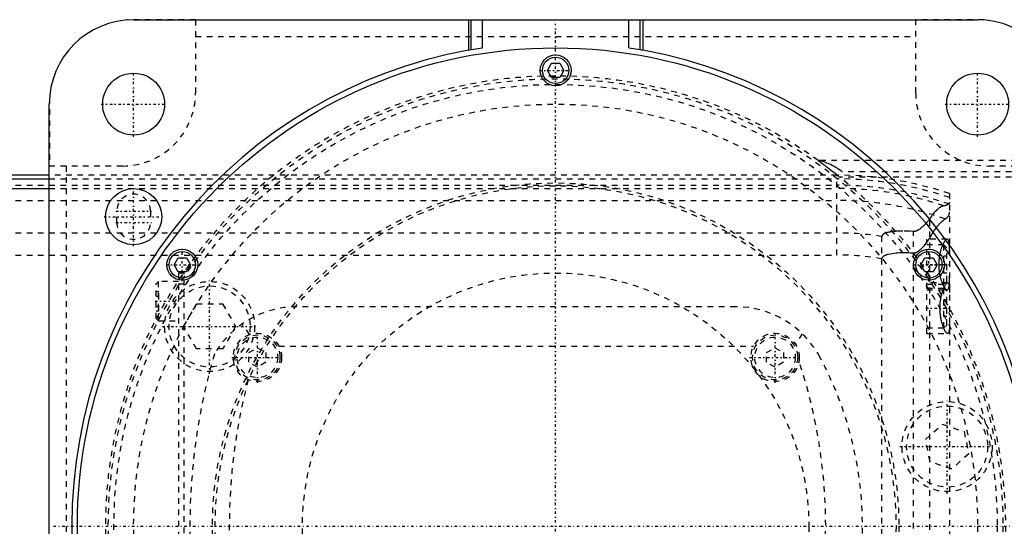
# Model space of a CAD drawing. Extents: x -502 to 168, y -90 to 90.
# Tile 8 of 9: x -95 to 80, y 0 to 90. Entities that reach past the tile are written whole.
import ezdxf

# ---------------------------------------------------------------- set-up
doc = ezdxf.new("R2010")
doc.units = 0
doc.linetypes.add('CENTER', pattern=[1.5, 0.45, -0.5, 0.05, -0.5])
doc.linetypes.add('DASHED', pattern=[2, 1, -1])
for name, color, linetype in [('AM_0', 7, 'CONTINUOUS'), ('AM_3', 7, 'DASHED'), ('AM_7', 7, 'CENTER')]:
    doc.layers.add(name, color=color, linetype=linetype)

msp = doc.modelspace()

# ---------------------------------------------------------------- linework, layer by layer
at = {"layer": 'AM_0', "color": 7, "linetype": 'CONTINUOUS'}
for p, q in [((-75, 90), (75, 90)), ((-15.5, 90), (-15.5, 84.59)), ((-15, 84.68), (-15, 90)), ((-13, 85.01), (-13, 90)), ((13, 85.01), (13, 90)), ((15, 84.68), (15, 90)), ((15.5, 90), (15.5, 84.59)), ((-15.5, 84.59), (-15, 84.68)), ((-15, 84.68), (-13, 85.01)), ((13, 85.01), (15, 84.68)), ((15, 84.68), (15.5, 84.59)), ((-1.44, 81), (-0.72, 82.25)), ((-0.72, 82.25), (0.72, 82.25)), ((0.72, 82.25), (1.44, 81)), ((-0.72, 79.75), (-1.44, 81)), ((1.44, 81), (0.72, 79.75)), ((0.72, 79.75), (-0.72, 79.75)), ((-90, -75), (-90, 75)), ((-90, 62.39), (-240, 62.39)), ((-234.3, 61.72), (-90, 61.72)), ((-172.31, 60.02), (-90, 60.02)), ((-67.79, 46.46), (-67.07, 47.71)), ((-67.07, 47.71), (-65.63, 47.71)), ((-65.63, 47.71), (-64.91, 46.46)), ((64.91, 46.46), (65.63, 47.71)), ((65.63, 47.71), (67.07, 47.71)), ((67.07, 47.71), (67.79, 46.46)), ((-67.07, 45.21), (-67.79, 46.46)), ((-64.91, 46.46), (-65.63, 45.21)), ((65.63, 45.21), (64.91, 46.46)), ((67.79, 46.46), (67.07, 45.21)), ((-65.63, 45.21), (-67.07, 45.21)), ((67.07, 45.21), (65.63, 45.21))]:
    msp.add_line(p, q, dxfattribs=at)
for centre, radius in [((0, 0), 85), ((0, 81), 2.75), ((0, 81), 2.35), ((-75, 75), 5.5), ((75, 75), 5.5), ((-75, 55), 5), ((-66.35, 46.46), 2.75), ((66.35, 46.46), 2.75), ((-66.35, 46.46), 2.35), ((66.35, 46.46), 2.35)]:
    msp.add_circle(centre, radius, dxfattribs=at)
for centre, radius, start, end in [((-75, 75), 15, 90, 180), ((75, 75), 15, 0, 90), ((0, 0), 86, 100.3833, 259.6167), ((0, 0), 86, 280.3833, 79.6167)]:
    msp.add_arc(centre, radius, start, end, dxfattribs=at)
at = {"layer": 'AM_3', "color": 6, "linetype": 'DASHED'}
for p, q in [((-64, 89.96), (-76.12, 89.96)), ((-64, 89.96), (-64, 77)), ((76.12, 89.96), (64, 89.96)), ((64, 77), (64, 89.96)), ((-64, 87), (64, 87)), ((-89.96, 76.12), (-89.96, 64)), ((90, 65), (46.64, 65)), ((-77, 64), (-89.96, 64)), ((-87, 64), (-87, -64)), ((125, 63), (50.91, 63)), ((89.96, 64), (77, 64)), ((50, 62.39), (-90, 62.39)), ((-90, 61.72), (50, 61.72)), ((50, 48.19), (50, 62.39)), ((125, 62), (50.56, 62)), ((-240, 60.6), (50, 60.6)), ((-90, 60.02), (50, 60.02)), ((-240, 57.89), (50, 57.89)), ((70, 59.1), (70, -59.1)), ((-78, 54), (-78, 56)), ((-72, 56), (-72, 54)), ((66.48, -54.6), (66.48, 54.6)), ((-240, 52.11), (50, 52.11)), ((58, -51.49), (58, 51.49)), ((63.58, -52.38), (63.58, 52.38)), ((69.59, 51), (66, 51)), ((66, 34.25), (66, 51)), ((69, 50), (66, 50)), ((69.5, 49.5), (69, 50)), ((69, 43), (69, 50)), ((69.5, 43.5), (69.5, 49.5)), ((-240, 48.19), (50, 48.19)), ((69.5, 48), (69, 48)), ((69.5, 46.5), (69, 46.5)), ((-67, 45), (-67, -45)), ((-66, 45), (-67, 45)), ((-66, -45.21), (-66, 45.21)), ((69.5, 45), (69, 45)), ((-70.6, 43.5), (-71, 43.1)), ((-71, 36.9), (-71, 43.1)), ((-67, 43.5), (-70.6, 43.5)), ((-70.6, 36.5), (-70.6, 43.5)), ((-66, 43), (-67, 43)), ((69.69, 43.25), (66, 43.25)), ((66, 43), (69, 43)), ((69, 42.25), (66, 42.25)), ((66, 42), (69.59, 42)), ((69, 43), (69.5, 43.5)), ((69.5, 41.75), (69, 42.25)), ((69, 35.25), (69, 42.25)), ((-71, 41.73), (-70.5, 41.73)), ((-71, 40.87), (-70.5, 40.87)), ((-70.5, 38.27), (-70.5, 41.73)), ((69.5, 40.25), (69, 40.25)), ((69.5, 35.75), (69.5, 41.75)), ((-71, 39.13), (-70.5, 39.13)), ((-66.11, 35.5), (-63.8, 39.5)), ((-63.8, 39.5), (-59.18, 39.5)), ((-59.18, 39.5), (-56.87, 35.5)), ((32, 39), (-46, 39)), ((69.5, 38.75), (69, 38.75)), ((-71, 38.27), (-70.5, 38.27)), ((-71, 36.9), (-70.6, 36.5)), ((69.5, 37.25), (69, 37.25)), ((-70.6, 36.5), (-67, 36.5)), ((-63.8, 31.5), (-66.11, 35.5)), ((-56.87, 35.5), (-59.18, 31.5)), ((-54.39, 34.07), (-55.72, 35.94)), ((66, 35.25), (69, 35.25)), ((69, 35.25), (69.5, 35.75)), ((43.84, 34.2), (42.58, 32.38)), ((66, 34.25), (69.69, 34.25)), ((-59.18, 31.5), (-63.8, 31.5)), ((-54.5, 30.87), (-53, 31.73)), ((-53, 31.73), (-51.5, 30.87)), ((-49.19, 32), (35.19, 32)), ((37.5, 30.87), (39, 31.73)), ((39, 31.73), (40.5, 30.87)), ((-54.5, 29.13), (-54.5, 30.87)), ((-51.5, 30.87), (-51.5, 29.13)), ((37.5, 29.13), (37.5, 30.87)), ((40.5, 30.87), (40.5, 29.13)), ((-53, 28.27), (-54.5, 29.13)), ((-51.5, 29.13), (-53, 28.27)), ((39, 28.27), (37.5, 29.13)), ((40.5, 29.13), (39, 28.27)), ((65.74, 15.44), (68.77, 18.12)), ((68.77, 18.12), (72.6, 16.83)), ((72.6, 16.83), (73.41, 12.87)), ((66.55, 11.48), (65.74, 15.44)), ((73.41, 12.87), (70.38, 10.19)), ((70.38, 10.19), (66.55, 11.48))]:
    msp.add_line(p, q, dxfattribs=at)
for points in [[(46.64, 65, 0), (46.64, 65, 0), (46.64, 65, 0), (46.64, 65, 0), (46.64, 65, 0), (46.65, 64.99, 0), (46.65, 64.99, 0), (46.66, 64.98, 0), (46.67, 64.98, 0), (46.68, 64.97, 0), (46.69, 64.96, 0), (46.69, 64.96, 0), (46.7, 64.95, 0), (46.71, 64.94, 0), (46.73, 64.93, 0), (46.75, 64.92, 0), (46.76, 64.91, 0), (46.78, 64.9, 0), (46.79, 64.89, 0), (46.8, 64.88, 0), (46.82, 64.87, 0), (46.84, 64.85, 0), (46.86, 64.84, 0), (46.87, 64.83, 0), (46.89, 64.82, 0), (46.92, 64.8, 0), (46.93, 64.79, 0), (46.94, 64.78, 0), (46.97, 64.76, 0), (47, 64.74, 0), (47.03, 64.72, 0), (47.06, 64.7, 0), (47.09, 64.68, 0), (47.1, 64.66, 0), (47.12, 64.65, 0), (47.15, 64.63, 0), (47.18, 64.61, 0), (47.21, 64.58, 0), (47.25, 64.56, 0), (47.28, 64.53, 0), (47.3, 64.52, 0), (47.32, 64.51, 0), (47.35, 64.48, 0), (47.39, 64.45, 0), (47.43, 64.43, 0), (47.46, 64.4, 0), (47.5, 64.37, 0), (47.52, 64.36, 0), (47.54, 64.34, 0), (47.58, 64.32, 0), (47.61, 64.29, 0), (47.65, 64.26, 0), (47.69, 64.23, 0), (47.73, 64.2, 0), (47.75, 64.19, 0), (47.77, 64.17, 0), (47.81, 64.14, 0), (47.85, 64.12, 0), (47.98, 64.01, 0), (48.11, 63.92, 0), (48.23, 63.83, 0), (48.49, 63.63, 0), (48.76, 63.42, 0), (49.04, 63.21, 0), (49.32, 62.99, 0), (49.6, 62.77, 0), (49.74, 62.66, 0), (49.88, 62.55, 0), (50.15, 62.33, 0), (50.42, 62.11, 0), (50.56, 62, 0)], [(50.91, 63, 0), (50.89, 63.02, 0), (50.85, 63.05, 0), (50.81, 63.08, 0), (50.79, 63.09, 0), (50.77, 63.11, 0), (50.73, 63.14, 0), (50.69, 63.17, 0), (50.54, 63.28, 0), (50.29, 63.45, 0), (50.16, 63.53, 0), (50.03, 63.61, 0), (49.77, 63.77, 0), (49.51, 63.91, 0), (49.24, 64.05, 0), (48.97, 64.19, 0), (48.71, 64.31, 0), (48.58, 64.37, 0), (48.45, 64.43, 0), (48.2, 64.54, 0), (47.97, 64.63, 0), (47.74, 64.72, 0), (47.62, 64.77, 0), (47.58, 64.78, 0), (47.55, 64.79, 0), (47.53, 64.8, 0), (47.51, 64.81, 0), (47.48, 64.82, 0), (47.45, 64.83, 0), (47.42, 64.84, 0), (47.38, 64.85, 0), (47.35, 64.86, 0), (47.34, 64.87, 0), (47.32, 64.87, 0), (47.29, 64.88, 0), (47.26, 64.89, 0), (47.24, 64.9, 0), (47.23, 64.9, 0), (47.2, 64.91, 0), (47.17, 64.92, 0), (47.15, 64.93, 0), (47.14, 64.93, 0), (47.11, 64.94, 0), (47.08, 64.95, 0), (47.05, 64.95, 0), (47.03, 64.96, 0), (47, 64.97, 0), (46.99, 64.97, 0), (46.98, 64.97, 0), (46.95, 64.98, 0), (46.93, 64.98, 0), (46.91, 64.99, 0), (46.89, 64.99, 0), (46.87, 65, 0), (46.86, 65, 0), (46.85, 65, 0), (46.83, 65, 0), (46.82, 65, 0), (46.81, 65, 0)], [(69.01, 56.93, 0), (68.95, 56.92, 0), (68.84, 56.89, 0), (68.72, 56.85, 0), (68.66, 56.82, 0), (68.59, 56.8, 0), (68.46, 56.73, 0), (68.33, 56.65, 0), (68.19, 56.55, 0), (68.05, 56.45, 0), (67.91, 56.33, 0), (67.83, 56.27, 0), (67.76, 56.2, 0), (67.61, 56.06, 0), (67.46, 55.9, 0), (67.3, 55.73, 0), (67.15, 55.55, 0), (67, 55.36, 0), (66.92, 55.26, 0), (66.85, 55.16, 0), (66.7, 54.94, 0), (66.55, 54.72, 0), (66.48, 54.6, 0)], [(70, 57.58, 0), (70, 57.55, 0), (69.99, 57.5, 0), (69.98, 57.45, 0), (69.97, 57.43, 0), (69.96, 57.4, 0), (69.94, 57.36, 0), (69.91, 57.31, 0), (69.88, 57.27, 0), (69.83, 57.23, 0), (69.79, 57.19, 0), (69.76, 57.17, 0), (69.73, 57.15, 0), (69.67, 57.12, 0), (69.6, 57.09, 0), (69.53, 57.06, 0), (69.45, 57.03, 0), (69.36, 57, 0), (69.32, 56.99, 0), (69.27, 56.98, 0), (69.17, 56.96, 0), (69.06, 56.94, 0), (69.01, 56.93, 0)], [(66.48, 54.6, 0), (66.4, 54.51, 0), (66.26, 54.32, 0), (66.11, 54.14, 0), (66.03, 54.06, 0), (65.95, 53.97, 0), (65.8, 53.8, 0), (65.64, 53.63, 0), (65.49, 53.48, 0), (65.33, 53.33, 0), (65.18, 53.18, 0), (65.1, 53.12, 0), (65.02, 53.05, 0), (64.87, 52.93, 0), (64.72, 52.81, 0), (64.57, 52.7, 0), (64.47, 52.64, 0), (64.44, 52.63, 0), (64.42, 52.61, 0), (64.4, 52.6, 0), (64.39, 52.6, 0), (64.36, 52.58, 0), (64.33, 52.57, 0), (64.3, 52.55, 0), (64.28, 52.54, 0), (64.25, 52.52, 0), (64.23, 52.52, 0), (64.22, 52.51, 0), (64.19, 52.5, 0), (64.16, 52.48, 0), (64.14, 52.48, 0), (64.13, 52.47, 0), (64.1, 52.46, 0), (64.07, 52.45, 0), (64.05, 52.44, 0), (64.04, 52.44, 0), (64.01, 52.43, 0), (63.98, 52.42, 0), (63.95, 52.41, 0), (63.92, 52.4, 0), (63.88, 52.4, 0), (63.87, 52.39, 0), (63.85, 52.39, 0), (63.82, 52.39, 0), (63.79, 52.38, 0), (63.76, 52.38, 0), (63.73, 52.38, 0), (63.69, 52.38, 0), (63.68, 52.38, 0), (63.66, 52.38, 0), (63.63, 52.38, 0), (63.6, 52.38, 0), (63.58, 52.38, 0)], [(66.48, 51.17, 0), (66.55, 51.33, 0), (66.72, 51.62, 0), (66.88, 51.91, 0), (66.97, 52.04, 0), (67.05, 52.18, 0), (67.22, 52.44, 0), (67.39, 52.68, 0), (67.56, 52.91, 0), (67.72, 53.13, 0), (67.89, 53.34, 0), (67.97, 53.44, 0), (68.05, 53.53, 0), (68.21, 53.71, 0), (68.37, 53.87, 0), (68.52, 54.02, 0), (68.66, 54.16, 0), (68.8, 54.28, 0), (68.87, 54.34, 0), (68.94, 54.39, 0), (69.06, 54.49, 0), (69.18, 54.57, 0), (69.24, 54.6, 0)], [(69.24, 54.6, 0), (69.28, 54.63, 0), (69.37, 54.68, 0), (69.44, 54.73, 0), (69.48, 54.76, 0), (69.51, 54.79, 0), (69.58, 54.85, 0), (69.64, 54.91, 0), (69.7, 54.97, 0), (69.75, 55.03, 0), (69.79, 55.1, 0), (69.82, 55.13, 0), (69.84, 55.16, 0), (69.87, 55.23, 0), (69.9, 55.3, 0), (69.93, 55.37, 0), (69.95, 55.44, 0), (69.97, 55.51, 0), (69.98, 55.55, 0), (69.99, 55.58, 0), (69.99, 55.66, 0), (70, 55.74, 0), (70, 55.78, 0)], [(59.83, 52.35, 0), (59.77, 52.34, 0), (59.65, 52.32, 0), (59.53, 52.3, 0), (59.47, 52.29, 0), (59.41, 52.28, 0), (59.29, 52.26, 0), (59.17, 52.23, 0), (59.06, 52.21, 0), (58.94, 52.18, 0), (58.83, 52.14, 0), (58.78, 52.13, 0), (58.72, 52.11, 0), (58.61, 52.07, 0), (58.5, 52.02, 0), (58.44, 51.99, 0), (58.42, 51.99, 0), (58.4, 51.98, 0), (58.39, 51.97, 0), (58.38, 51.97, 0), (58.37, 51.96, 0), (58.35, 51.95, 0), (58.33, 51.94, 0), (58.31, 51.93, 0), (58.3, 51.92, 0), (58.29, 51.91, 0), (58.28, 51.91, 0), (58.26, 51.89, 0), (58.25, 51.88, 0), (58.23, 51.87, 0), (58.22, 51.86, 0), (58.2, 51.85, 0), (58.2, 51.84, 0), (58.19, 51.84, 0), (58.17, 51.83, 0), (58.16, 51.81, 0), (58.15, 51.81, 0), (58.15, 51.8, 0), (58.13, 51.78, 0), (58.12, 51.77, 0), (58.11, 51.76, 0), (58.1, 51.75, 0), (58.09, 51.74, 0), (58.08, 51.72, 0), (58.07, 51.71, 0), (58.06, 51.69, 0), (58.05, 51.67, 0), (58.04, 51.66, 0), (58.04, 51.66, 0), (58.03, 51.64, 0), (58.02, 51.62, 0), (58.02, 51.6, 0), (58.01, 51.58, 0), (58.01, 51.56, 0), (58, 51.55, 0), (58, 51.54, 0), (58, 51.52, 0), (58, 51.5, 0), (58, 51.49, 0)], [(63.58, 52.38, 0), (62.94, 52.42, 0), (61.68, 52.45, 0), (60.96, 52.44, 0), (60.76, 52.43, 0), (60.56, 52.42, 0), (60.46, 52.41, 0), (60.36, 52.4, 0), (60.15, 52.38, 0), (59.94, 52.36, 0), (59.83, 52.35, 0)], [(63.58, 48.57, 0), (63.6, 48.57, 0), (63.63, 48.57, 0), (63.67, 48.57, 0), (63.68, 48.57, 0), (63.7, 48.57, 0), (63.73, 48.57, 0), (63.76, 48.57, 0), (63.8, 48.58, 0), (63.83, 48.58, 0), (63.86, 48.59, 0), (63.88, 48.59, 0), (63.9, 48.6, 0), (63.93, 48.61, 0), (63.96, 48.62, 0), (63.99, 48.63, 0), (64.02, 48.64, 0), (64.06, 48.65, 0), (64.07, 48.66, 0), (64.09, 48.66, 0), (64.12, 48.68, 0), (64.15, 48.69, 0), (64.16, 48.7, 0), (64.18, 48.71, 0), (64.21, 48.72, 0), (64.24, 48.74, 0), (64.25, 48.74, 0), (64.27, 48.75, 0), (64.3, 48.77, 0), (64.32, 48.79, 0), (64.35, 48.8, 0), (64.38, 48.82, 0), (64.41, 48.84, 0), (64.42, 48.85, 0), (64.44, 48.86, 0), (64.47, 48.88, 0), (64.49, 48.9, 0), (64.59, 48.97, 0), (64.74, 49.1, 0), (64.9, 49.23, 0), (65.05, 49.38, 0), (65.13, 49.46, 0), (65.21, 49.54, 0), (65.37, 49.71, 0), (65.53, 49.9, 0), (65.69, 50.09, 0), (65.84, 50.28, 0), (66, 50.48, 0), (66.07, 50.58, 0), (66.14, 50.68, 0), (66.28, 50.88, 0), (66.41, 51.07, 0), (66.48, 51.17, 0)], [(69.59, 51, 0), (69.58, 51, 0), (69.55, 51, 0), (69.52, 50.99, 0), (69.51, 50.98, 0), (69.49, 50.98, 0), (69.46, 50.96, 0), (69.43, 50.94, 0), (69.4, 50.92, 0), (69.37, 50.9, 0), (69.33, 50.87, 0), (69.32, 50.85, 0), (69.3, 50.83, 0), (69.26, 50.8, 0), (69.23, 50.75, 0), (69.19, 50.71, 0), (69.16, 50.66, 0), (69.12, 50.61, 0), (69.1, 50.58, 0), (69.08, 50.55, 0), (69.05, 50.49, 0), (69.01, 50.43, 0), (68.99, 50.4, 0), (68.97, 50.37, 0), (68.93, 50.3, 0), (68.9, 50.23, 0), (68.88, 50.19, 0), (68.86, 50.15, 0), (68.82, 50.08, 0), (68.78, 50, 0), (68.75, 49.91, 0), (68.71, 49.83, 0), (68.68, 49.74, 0), (68.66, 49.7, 0), (68.64, 49.66, 0), (68.61, 49.57, 0), (68.58, 49.47, 0), (68.54, 49.38, 0), (68.51, 49.27, 0), (68.48, 49.17, 0), (68.46, 49.12, 0), (68.45, 49.07, 0), (68.42, 48.96, 0), (68.39, 48.84, 0), (68.36, 48.73, 0), (68.33, 48.61, 0), (68.3, 48.49, 0), (68.29, 48.43, 0), (68.28, 48.37, 0), (68.25, 48.25, 0), (68.23, 48.13, 0), (68.21, 48, 0), (68.19, 47.87, 0), (68.17, 47.74, 0), (68.16, 47.68, 0), (68.15, 47.61, 0), (68.14, 47.48, 0), (68.13, 47.35, 0), (68.12, 47.22, 0), (68.11, 47.09, 0), (68.1, 46.96, 0), (68.1, 46.89, 0), (68.09, 46.83, 0), (68.09, 46.69, 0), (68.09, 46.56, 0), (68.09, 46.5, 0), (68.09, 46.44, 0), (68.09, 46.31, 0), (68.09, 46.17, 0), (68.1, 46.11, 0), (68.1, 46.04, 0), (68.11, 45.91, 0), (68.12, 45.78, 0), (68.13, 45.65, 0), (68.14, 45.52, 0), (68.15, 45.39, 0), (68.16, 45.32, 0), (68.17, 45.26, 0), (68.19, 45.13, 0), (68.21, 45, 0), (68.23, 44.87, 0), (68.25, 44.75, 0), (68.28, 44.63, 0), (68.29, 44.57, 0), (68.3, 44.51, 0), (68.33, 44.39, 0), (68.36, 44.27, 0), (68.39, 44.16, 0), (68.42, 44.04, 0), (68.45, 43.93, 0), (68.46, 43.88, 0), (68.48, 43.83, 0), (68.51, 43.73, 0), (68.54, 43.62, 0), (68.58, 43.53, 0), (68.61, 43.43, 0), (68.64, 43.34, 0), (68.66, 43.3, 0), (68.68, 43.26, 0), (68.71, 43.17, 0), (68.75, 43.09, 0), (68.78, 43, 0), (68.82, 42.92, 0), (68.86, 42.85, 0), (68.88, 42.81, 0), (68.9, 42.77, 0), (68.93, 42.7, 0), (68.97, 42.63, 0), (68.99, 42.6, 0), (69.01, 42.57, 0), (69.05, 42.51, 0), (69.08, 42.45, 0), (69.1, 42.42, 0), (69.12, 42.39, 0), (69.16, 42.34, 0), (69.19, 42.29, 0), (69.23, 42.25, 0), (69.26, 42.2, 0), (69.3, 42.17, 0), (69.32, 42.15, 0), (69.33, 42.13, 0), (69.37, 42.1, 0), (69.4, 42.08, 0), (69.43, 42.06, 0), (69.46, 42.04, 0), (69.49, 42.02, 0), (69.51, 42.02, 0), (69.52, 42.01, 0), (69.55, 42, 0), (69.58, 42, 0), (69.59, 42, 0)], [(70, 48.5, 0), (70, 48.62, 0), (70, 48.87, 0), (70, 49.1, 0), (69.99, 49.22, 0), (69.99, 49.33, 0), (69.99, 49.53, 0), (69.98, 49.73, 0), (69.97, 49.91, 0), (69.96, 50.08, 0), (69.94, 50.25, 0), (69.93, 50.32, 0), (69.92, 50.4, 0), (69.9, 50.53, 0), (69.87, 50.65, 0), (69.84, 50.75, 0), (69.8, 50.83, 0), (69.76, 50.9, 0), (69.74, 50.93, 0), (69.72, 50.95, 0), (69.67, 50.98, 0), (69.62, 51, 0), (69.59, 51, 0)], [(58, 47.52, 0), (58, 47.53, 0), (58, 47.54, 0), (58, 47.55, 0), (58, 47.55, 0), (58, 47.56, 0), (58, 47.57, 0), (58, 47.57, 0), (58, 47.58, 0), (58.01, 47.59, 0), (58.01, 47.6, 0), (58.01, 47.61, 0), (58.01, 47.61, 0), (58.01, 47.62, 0), (58.01, 47.63, 0), (58.02, 47.64, 0), (58.02, 47.65, 0), (58.02, 47.66, 0), (58.02, 47.66, 0), (58.02, 47.67, 0), (58.03, 47.67, 0), (58.03, 47.68, 0), (58.03, 47.69, 0), (58.03, 47.69, 0), (58.04, 47.7, 0), (58.04, 47.71, 0), (58.04, 47.71, 0), (58.04, 47.72, 0), (58.05, 47.73, 0), (58.05, 47.73, 0), (58.06, 47.74, 0), (58.06, 47.75, 0), (58.07, 47.76, 0), (58.07, 47.76, 0), (58.07, 47.77, 0), (58.07, 47.78, 0), (58.08, 47.78, 0), (58.08, 47.79, 0), (58.09, 47.8, 0), (58.09, 47.81, 0), (58.1, 47.81, 0), (58.1, 47.81, 0), (58.11, 47.82, 0), (58.11, 47.83, 0), (58.12, 47.83, 0), (58.12, 47.84, 0), (58.13, 47.85, 0), (58.13, 47.85, 0), (58.13, 47.86, 0), (58.14, 47.86, 0), (58.15, 47.87, 0), (58.17, 47.89, 0), (58.21, 47.93, 0), (58.23, 47.95, 0), (58.25, 47.97, 0), (58.3, 48, 0), (58.34, 48.03, 0), (58.39, 48.06, 0), (58.44, 48.09, 0), (58.49, 48.11, 0), (58.51, 48.13, 0), (58.54, 48.14, 0), (58.59, 48.16, 0), (58.64, 48.19, 0), (58.67, 48.2, 0), (58.69, 48.21, 0), (58.75, 48.23, 0), (58.8, 48.25, 0), (58.82, 48.26, 0), (58.85, 48.27, 0), (58.9, 48.28, 0), (58.95, 48.3, 0), (59.13, 48.35, 0), (59.46, 48.43, 0), (59.8, 48.49, 0), (60.14, 48.54, 0), (60.46, 48.57, 0), (60.62, 48.58, 0), (60.78, 48.6, 0), (61.1, 48.62, 0), (61.42, 48.63, 0), (61.74, 48.63, 0), (62.07, 48.63, 0), (62.4, 48.63, 0), (62.57, 48.62, 0), (62.74, 48.62, 0), (63.07, 48.6, 0), (63.41, 48.58, 0), (63.58, 48.57, 0)], [(69.59, 42, 0), (69.62, 42, 0), (69.67, 42.02, 0), (69.72, 42.05, 0), (69.74, 42.07, 0), (69.76, 42.1, 0), (69.8, 42.17, 0), (69.84, 42.25, 0), (69.87, 42.35, 0), (69.9, 42.47, 0), (69.92, 42.6, 0), (69.93, 42.68, 0), (69.94, 42.75, 0), (69.96, 42.92, 0), (69.97, 43.09, 0), (69.98, 43.27, 0), (69.99, 43.47, 0), (69.99, 43.67, 0), (69.99, 43.78, 0), (70, 43.9, 0), (70, 44.13, 0), (70, 44.38, 0), (70, 44.5, 0)], [(68.45, 40.43, 0), (68.46, 40.45, 0), (68.47, 40.5, 0), (68.48, 40.54, 0), (68.48, 40.57, 0), (68.48, 40.59, 0), (68.49, 40.64, 0), (68.5, 40.68, 0), (68.53, 40.84, 0), (68.59, 41.11, 0), (68.63, 41.23, 0), (68.66, 41.36, 0), (68.73, 41.59, 0), (68.8, 41.81, 0), (68.87, 42.01, 0), (68.94, 42.21, 0), (69.02, 42.39, 0), (69.06, 42.47, 0), (69.1, 42.55, 0), (69.18, 42.7, 0), (69.25, 42.84, 0), (69.33, 42.96, 0), (69.4, 43.05, 0), (69.47, 43.13, 0), (69.51, 43.16, 0), (69.54, 43.19, 0), (69.6, 43.23, 0), (69.66, 43.25, 0), (69.69, 43.25, 0)], [(69.69, 43.25, 0), (69.7, 43.25, 0), (69.74, 43.24, 0), (69.78, 43.22, 0), (69.79, 43.2, 0), (69.81, 43.18, 0), (69.84, 43.14, 0), (69.87, 43.08, 0), (69.89, 43.02, 0), (69.91, 42.94, 0), (69.93, 42.85, 0), (69.94, 42.8, 0), (69.95, 42.75, 0), (69.96, 42.64, 0), (69.97, 42.51, 0), (69.98, 42.39, 0), (69.99, 42.25, 0), (69.99, 42.1, 0), (69.99, 42.03, 0), (70, 41.95, 0), (70, 41.79, 0), (70, 41.63, 0), (70, 41.54, 0)], [(69.69, 34.25, 0), (69.68, 34.25, 0), (69.66, 34.25, 0), (69.65, 34.25, 0), (69.64, 34.26, 0), (69.63, 34.26, 0), (69.62, 34.26, 0), (69.6, 34.27, 0), (69.59, 34.28, 0), (69.57, 34.29, 0), (69.55, 34.3, 0), (69.54, 34.31, 0), (69.54, 34.31, 0), (69.52, 34.33, 0), (69.5, 34.34, 0), (69.48, 34.36, 0), (69.46, 34.38, 0), (69.44, 34.4, 0), (69.43, 34.41, 0), (69.42, 34.42, 0), (69.41, 34.44, 0), (69.39, 34.47, 0), (69.38, 34.48, 0), (69.37, 34.5, 0), (69.35, 34.52, 0), (69.33, 34.55, 0), (69.31, 34.57, 0), (69.3, 34.58, 0), (69.28, 34.61, 0), (69.26, 34.65, 0), (69.24, 34.68, 0), (69.22, 34.72, 0), (69.2, 34.75, 0), (69.19, 34.77, 0), (69.18, 34.79, 0), (69.16, 34.83, 0), (69.14, 34.87, 0), (69.12, 34.91, 0), (69.09, 34.96, 0), (69.07, 35, 0), (69.06, 35.02, 0), (69.05, 35.05, 0), (69.03, 35.09, 0), (69.01, 35.14, 0), (68.99, 35.19, 0), (68.97, 35.24, 0), (68.95, 35.29, 0), (68.94, 35.31, 0), (68.93, 35.34, 0), (68.91, 35.39, 0), (68.89, 35.44, 0), (68.87, 35.5, 0), (68.85, 35.55, 0), (68.83, 35.6, 0), (68.82, 35.63, 0), (68.81, 35.66, 0), (68.79, 35.72, 0), (68.77, 35.78, 0), (68.75, 35.84, 0), (68.73, 35.9, 0), (68.71, 35.96, 0), (68.7, 35.99, 0), (68.69, 36.02, 0), (68.67, 36.09, 0), (68.66, 36.15, 0), (68.65, 36.19, 0), (68.64, 36.22, 0), (68.62, 36.29, 0), (68.6, 36.36, 0), (68.59, 36.39, 0), (68.59, 36.43, 0), (68.57, 36.5, 0), (68.55, 36.57, 0), (68.54, 36.64, 0), (68.52, 36.71, 0), (68.51, 36.79, 0), (68.5, 36.83, 0), (68.49, 36.86, 0), (68.48, 36.94, 0), (68.46, 37.02, 0), (68.45, 37.09, 0), (68.44, 37.17, 0), (68.43, 37.25, 0), (68.42, 37.29, 0), (68.42, 37.33, 0), (68.4, 37.41, 0), (68.39, 37.49, 0), (68.38, 37.57, 0), (68.38, 37.65, 0), (68.37, 37.73, 0), (68.36, 37.77, 0), (68.36, 37.81, 0), (68.35, 37.89, 0), (68.35, 37.97, 0), (68.34, 38.05, 0), (68.33, 38.13, 0), (68.33, 38.22, 0), (68.33, 38.26, 0), (68.33, 38.3, 0), (68.32, 38.38, 0), (68.32, 38.46, 0), (68.32, 38.54, 0), (68.32, 38.62, 0), (68.32, 38.7, 0), (68.32, 38.74, 0), (68.32, 38.78, 0), (68.32, 38.86, 0), (68.32, 38.94, 0), (68.32, 38.98, 0), (68.32, 39.02, 0), (68.32, 39.1, 0), (68.33, 39.18, 0), (68.33, 39.22, 0), (68.33, 39.26, 0), (68.33, 39.34, 0), (68.34, 39.43, 0), (68.34, 39.51, 0), (68.35, 39.59, 0), (68.36, 39.67, 0), (68.36, 39.71, 0), (68.37, 39.75, 0), (68.37, 39.83, 0), (68.38, 39.91, 0), (68.39, 39.99, 0), (68.4, 40.07, 0), (68.41, 40.15, 0), (68.42, 40.19, 0), (68.42, 40.23, 0), (68.44, 40.31, 0), (68.45, 40.39, 0), (68.45, 40.43, 0)], [(70, 35.96, 0), (70, 35.87, 0), (70, 35.71, 0), (70, 35.55, 0), (69.99, 35.47, 0), (69.99, 35.4, 0), (69.99, 35.25, 0), (69.98, 35.11, 0), (69.97, 34.99, 0), (69.96, 34.86, 0), (69.95, 34.75, 0), (69.94, 34.7, 0), (69.93, 34.65, 0), (69.91, 34.56, 0), (69.89, 34.48, 0), (69.87, 34.42, 0), (69.84, 34.36, 0), (69.81, 34.32, 0), (69.79, 34.3, 0), (69.78, 34.28, 0), (69.74, 34.26, 0), (69.7, 34.25, 0), (69.69, 34.25, 0)]]:
    msp.add_polyline3d(points, dxfattribs=at)
for centre, radius in [((0, 0), 79.5), ((0, 0), 78.5), ((0, 0), 75), ((0, 0), 61), ((0, 0), 60.5), ((0, 0), 45), ((-61.49, 35.5), 8), ((-61.49, 35.5), 7.2), ((-53, 30), 4.3), ((-53, 30), 4), ((-53, 30), 3.6), ((39, 30), 4.3), ((39, 30), 4), ((39, 30), 3.6), ((69.57, 14.16), 8), ((69.57, 14.16), 7.2)]:
    msp.add_circle(centre, radius, dxfattribs=at)
for centre, radius, start, end in [((0, 0), 80, 54.3409, 305.6591), ((-77, 77), 13, 270, 0), ((77, 77), 13, 180, 270), ((50, 0), 62.39, 71.3023, 90), ((50, 0), 61.72, 71.0936, 90), ((0, 0), 80, 309.195, 50.805), ((50, 0), 60.6, 70.7279, 90), ((50, 0), 60.02, 71.5368, 90), ((-75, 56), 3, 0, 180), ((50, 0), 57.89, 70.5884, 90), ((-75, 54), 3, 180, 0), ((50, 0), 52.11, 81.1689, 90), ((50, 0), 48.19, 80.4445, 90), ((-46, 22), 17, 90, 149.5298), ((32, 22), 17, 28.2369, 90), ((45, 0), 110, 163.8371, 196.1629), ((-8.97, 0), 63.5, 331.7631, 28.2369), ((-45, 0), 93, 341.6079, 18.3921), ((45, 0), 103, 165.3606, 194.6394)]:
    msp.add_arc(centre, radius, start, end, dxfattribs=at)
at = {"layer": 'AM_7', "color": 4, "linetype": 'CENTER'}
for p, q in [((0, -89.25), (0, 89.25)), ((-75, 69.22), (-75, 80.78)), ((-2.89, 81), (2.89, 81)), ((75, 69.22), (75, 80.78)), ((-80.78, 75), (-69.22, 75)), ((69.22, 75), (80.78, 75)), ((-75, 49.75), (-75, 60.25)), ((-78.15, 56), (-71.85, 56)), ((-80.25, 55), (-69.75, 55)), ((-78.15, 54), (-71.85, 54)), ((-66.35, 43.57), (-66.35, 49.35)), ((66.35, 43.57), (66.35, 49.35)), ((-69.24, 46.46), (-63.46, 46.46)), ((63.46, 46.46), (69.24, 46.46)), ((65.8, 46.5), (70.2, 46.5)), ((-61.49, 27.1), (-61.49, 43.9)), ((-71.2, 40), (-66.8, 40)), ((65.8, 38.75), (70.2, 38.75)), ((-69.89, 35.5), (-53.09, 35.5)), ((-53, 25.48), (-53, 34.52)), ((39, 25.48), (39, 34.52)), ((-57.52, 30), (-48.48, 30)), ((34.48, 30), (43.52, 30)), ((69.57, 5.76), (69.57, 22.56)), ((61.17, 14.16), (77.97, 14.16)), ((-89.25, 0), (89.25, 0))]:
    msp.add_line(p, q, dxfattribs=at)

doc.saveas('drawing.dxf')
